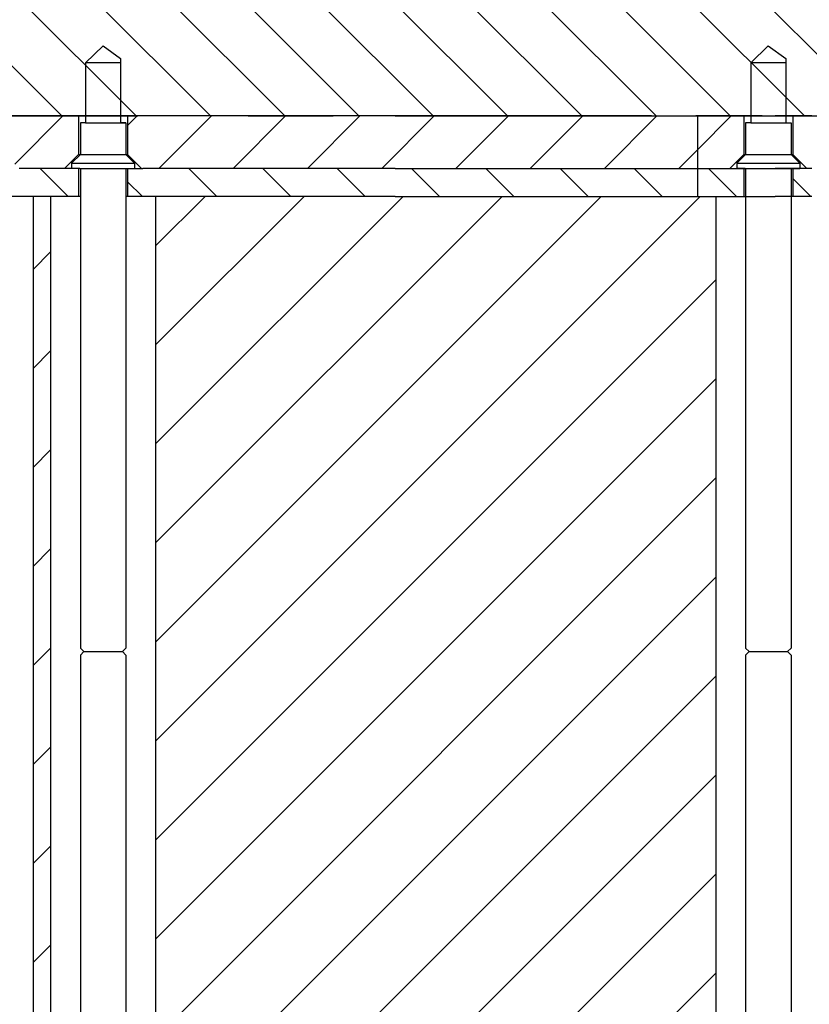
# Model space of a CAD drawing. Extents: x -1763 to 4575, y -3429 to 1051.
# Tile 36 of 193: x 82 to 104, y -2489 to -2461. Entities that reach past the tile are written whole.
import ezdxf

# ---------------------------------------------------------------- set-up
doc = ezdxf.new("R2010")
doc.units = 0
doc.linetypes.add('DASHED', pattern=[15, 7, -8])
doc.layers.get('0').update_dxf_attribs({"linetype": 'CONTINUOUS'})
doc.layers.add('1', color=7, linetype='CONTINUOUS')
pattern_1 = [(315, (0, 400), (1.0606602, 1.0606602), [])]
pattern_2 = [(45, (0, 400), (-1.0606602, 1.0606602), [])]
pattern_3 = [(45, (0, 400), (-1.4142136, 1.4142136), [])]

# ---------------------------------------------------------------- blocks, each defined once
blk = doc.blocks.new('Z-STACK', base_point=(-660.966, -2613.082))
at = {"linetype": 'CONTINUOUS'}
h = blk.add_hatch(dxfattribs=at)
h.set_pattern_fill('USER', color=6, scale=1.5, angle=45, pattern_type=0)
h.set_pattern_definition(pattern_2)
h.paths.add_polyline_path([(83.197, -2464.868), (83.197, -2463.768), (81.097, -2463.768), (81.097, -2464.868), (81.497, -2465.268), (82.797, -2465.268)])
h = blk.add_hatch(dxfattribs=at)
h.set_pattern_fill('USER', color=6, scale=1.5, angle=45, pattern_type=0)
h.set_pattern_definition(pattern_2)
h.paths.add_polyline_path([(84.597, -2464.868), (84.597, -2463.768), (87.66, -2463.768), (88.553, -2463.768), (88.66, -2463.768), (91.98, -2463.768), (92.238, -2463.768), (94.986, -2463.768), (96.897, -2463.768), (98.197, -2463.768), (99.397, -2463.768), (100.882, -2463.768), (100.882, -2465.268), (97.195, -2465.268), (96.945, -2465.268), (95.645, -2465.268), (95.395, -2465.268), (94.986, -2465.268), (92.238, -2465.268), (91.98, -2465.268), (88.553, -2465.268), (87.443, -2465.268), (85.035, -2465.268), (84.997, -2465.268)])
h = blk.add_hatch(dxfattribs=at)
h.set_pattern_fill('USER', color=6, scale=1.5, angle=45, pattern_type=0)
h.set_pattern_definition(pattern_2)
h.paths.add_polyline_path([(101.796, -2465.268), (101.796, -2465.268), (102.196, -2464.868), (102.196, -2463.768), (102.196, -2463.768), (100.882, -2463.768), (100.882, -2465.268)])
h = blk.add_hatch(dxfattribs=at)
h.set_pattern_fill('USER', color=3, scale=1.5, angle=315, pattern_type=0)
h.set_pattern_definition(pattern_1)
h.paths.add_polyline_path([(81.497, -2465.268), (81.097, -2465.268), (81.097, -2466.068), (81.897, -2466.068), (82.397, -2466.068), (83.197, -2466.068), (83.197, -2465.268), (82.997, -2465.268), (82.797, -2465.268)])
h = blk.add_hatch(dxfattribs=at)
h.set_pattern_fill('USER', color=3, scale=1.5, angle=315, pattern_type=0)
h.set_pattern_definition(pattern_1)
h.paths.add_polyline_path([(84.785, -2465.268), (84.797, -2465.268), (84.943, -2465.268), (84.997, -2465.268), (85.035, -2465.268), (87.443, -2465.268), (88.553, -2465.268), (91.98, -2465.268), (92.238, -2465.268), (94.986, -2465.268), (95.395, -2465.268), (95.645, -2465.268), (96.945, -2465.268), (97.195, -2465.268), (100.882, -2465.268), (100.882, -2466.068), (99.66, -2466.068), (99.249, -2466.068), (98.112, -2466.068), (96.249, -2466.068), (95.749, -2466.068), (94.986, -2466.068), (94.523, -2466.068), (92.886, -2466.068), (92.256, -2466.068), (92.238, -2466.068), (91.98, -2466.068), (91.749, -2466.068), (90.516, -2466.068), (89.886, -2466.068), (89.386, -2466.068), (88.837, -2466.068), (88.553, -2466.068), (88.249, -2466.068), (87.443, -2466.068), (86.936, -2466.068), (86.386, -2466.068), (85.397, -2466.068), (84.943, -2466.068), (84.597, -2466.068), (84.597, -2465.268)])
h = blk.add_hatch(dxfattribs=at)
h.set_pattern_fill('USER', color=3, scale=1.5, angle=315, pattern_type=0)
h.set_pattern_definition(pattern_1)
h.paths.add_polyline_path([(102.196, -2465.268), (102.196, -2465.268), (102.196, -2466.068), (102.196, -2466.068), (101.396, -2466.068), (101.396, -2466.068), (100.882, -2466.068), (100.882, -2465.268), (101.796, -2465.268), (101.796, -2465.268)])
h = blk.add_hatch(dxfattribs=at)
h.set_pattern_fill('USER', color=3, scale=1.5, angle=315, pattern_type=0)
h.set_pattern_definition(pattern_1)
h.paths.add_polyline_path([(105.696, -2465.268), (105.696, -2466.068), (105.696, -2466.068), (104.896, -2466.068), (104.896, -2466.068), (104.492, -2466.068), (104.396, -2466.068), (104.304, -2466.068), (104.138, -2466.068), (103.992, -2466.068), (103.88, -2466.068), (103.596, -2466.068), (103.596, -2465.268), (103.88, -2465.268), (103.992, -2465.268), (103.996, -2465.268), (104.138, -2465.268), (104.304, -2465.268), (104.492, -2465.268), (105.152, -2465.268), (105.296, -2465.268), (105.296, -2465.268), (105.402, -2465.268), (105.696, -2465.268)])
h = blk.add_hatch(dxfattribs=at)
h.set_pattern_fill('USER', color=1, scale=2, angle=45, pattern_type=0)
h.set_pattern_definition(pattern_3)
h.paths.add_polyline_path([(81.897, -2511.968), (82.397, -2511.968), (82.397, -2466.068), (81.897, -2466.068)])
at = {"layer": '1', "linetype": 'CONTINUOUS'}
h = blk.add_hatch(dxfattribs=at)
h.set_pattern_fill('USER', color=2, scale=1.5, angle=315, pattern_type=0)
h.set_pattern_definition(pattern_1)
edge = h.paths.add_edge_path()
edge.add_line((111.497, -2460.268), (115.997, -2460.268))
edge.add_line((115.997, -2460.268), (120.397, -2460.268))
edge.add_line((120.397, -2460.268), (121.797, -2460.268))
edge.add_line((121.797, -2460.268), (121.806, -2460.268))
edge.add_line((121.806, -2460.268), (121.806, -2462.368))
edge.add_spline(control_points=[(121.806, -2462.368), (121.572, -2462.601), (121.103, -2463.068), (120.635, -2463.535), (120.402, -2463.768)], knot_values=[0, 0, 0, 0, 0.991593, 1.983187, 1.983187, 1.983187, 1.983187], degree=3, periodic=0)
edge.add_line((120.402, -2463.768), (120.397, -2463.768))
edge.add_line((120.397, -2463.768), (118.442, -2463.768))
edge.add_line((118.442, -2463.768), (117.442, -2463.768))
edge.add_line((117.442, -2463.768), (117.393, -2463.768))
edge.add_line((117.393, -2463.768), (114.968, -2463.768))
edge.add_line((114.968, -2463.768), (114.846, -2463.768))
edge.add_line((114.846, -2463.768), (114.096, -2463.768))
edge.add_line((114.096, -2463.768), (114.096, -2463.768))
edge.add_line((114.096, -2463.768), (114.076, -2463.768))
edge.add_line((114.076, -2463.768), (112.696, -2463.768))
edge.add_line((112.696, -2463.768), (112.635, -2463.768))
edge.add_line((112.635, -2463.768), (111.817, -2463.768))
edge.add_line((111.817, -2463.768), (111.635, -2463.768))
edge.add_line((111.635, -2463.768), (111.221, -2463.768))
edge.add_line((111.221, -2463.768), (110.596, -2463.768))
edge.add_line((110.596, -2463.768), (110.596, -2463.768))
edge.add_line((110.596, -2463.768), (110.576, -2463.768))
edge.add_line((110.576, -2463.768), (110.221, -2463.768))
edge.add_line((110.221, -2463.768), (109.196, -2463.768))
edge.add_line((109.196, -2463.768), (107.758, -2463.768))
edge.add_line((107.758, -2463.768), (107.096, -2463.768))
edge.add_line((107.096, -2463.768), (107.096, -2463.768))
edge.add_line((107.096, -2463.768), (107.076, -2463.768))
edge.add_line((107.076, -2463.768), (106.758, -2463.768))
edge.add_line((106.758, -2463.768), (105.696, -2463.768))
edge.add_line((105.696, -2463.768), (104.294, -2463.768))
edge.add_line((104.294, -2463.768), (103.596, -2463.768))
edge.add_line((103.596, -2463.768), (103.596, -2463.768))
edge.add_line((103.596, -2463.768), (103.576, -2463.768))
edge.add_line((103.576, -2463.768), (103.294, -2463.768))
edge.add_line((103.294, -2463.768), (102.721, -2463.768))
edge.add_line((102.721, -2463.768), (102.196, -2463.768))
edge.add_line((102.196, -2463.768), (101.58, -2463.768))
edge.add_line((101.58, -2463.768), (101.508, -2463.768))
edge.add_line((101.508, -2463.768), (101.387, -2463.768))
edge.add_line((101.387, -2463.768), (101.326, -2463.768))
edge.add_line((101.326, -2463.768), (101.08, -2463.768))
edge.add_line((101.08, -2463.768), (100.826, -2463.768))
edge.add_line((100.826, -2463.768), (100.643, -2463.768))
edge.add_line((100.643, -2463.768), (99.564, -2463.768))
edge.add_line((99.564, -2463.768), (99.397, -2463.768))
edge.add_line((99.397, -2463.768), (98.432, -2463.768))
edge.add_line((98.432, -2463.768), (98.197, -2463.768))
edge.add_line((98.197, -2463.768), (97.432, -2463.768))
edge.add_line((97.432, -2463.768), (96.397, -2463.768))
edge.add_line((96.397, -2463.768), (91.215, -2463.768))
edge.add_line((91.215, -2463.768), (90.468, -2463.768))
edge.add_line((90.468, -2463.768), (90.215, -2463.768))
edge.add_line((90.215, -2463.768), (89.005, -2463.768))
edge.add_line((89.005, -2463.768), (88.041, -2463.768))
edge.add_line((88.041, -2463.768), (87.92, -2463.768))
edge.add_line((87.92, -2463.768), (87.205, -2463.768))
edge.add_line((87.205, -2463.768), (86.802, -2463.768))
edge.add_line((86.802, -2463.768), (86.136, -2463.768))
edge.add_line((86.136, -2463.768), (85.793, -2463.768))
edge.add_line((85.793, -2463.768), (85.002, -2463.768))
edge.add_line((85.002, -2463.768), (84.892, -2463.768))
edge.add_line((84.892, -2463.768), (84.736, -2463.768))
edge.add_line((84.736, -2463.768), (84.599, -2463.768))
edge.add_line((84.599, -2463.768), (84.597, -2463.768))
edge.add_line((84.597, -2463.768), (84.576, -2463.768))
edge.add_line((84.576, -2463.768), (84.397, -2463.768))
edge.add_line((84.397, -2463.768), (83.993, -2463.768))
edge.add_line((83.993, -2463.768), (83.986, -2463.768))
edge.add_line((83.986, -2463.768), (83.696, -2463.768))
edge.add_line((83.696, -2463.768), (83.406, -2463.768))
edge.add_line((83.406, -2463.768), (83.397, -2463.768))
edge.add_line((83.397, -2463.768), (83.197, -2463.768))
edge.add_line((83.197, -2463.768), (82.931, -2463.768))
edge.add_line((82.931, -2463.768), (82.799, -2463.768))
edge.add_line((82.799, -2463.768), (82.586, -2463.768))
edge.add_line((82.586, -2463.768), (82.488, -2463.768))
edge.add_line((82.488, -2463.768), (82.397, -2463.768))
edge.add_line((82.397, -2463.768), (82.046, -2463.768))
edge.add_line((82.046, -2463.768), (81.896, -2463.768))
edge.add_line((81.896, -2463.768), (81.836, -2463.768))
edge.add_line((81.836, -2463.768), (81.6, -2463.768))
edge.add_line((81.6, -2463.768), (81.531, -2463.768))
edge.add_line((81.531, -2463.768), (81.255, -2463.768))
edge.add_line((81.255, -2463.768), (81.097, -2463.768))
edge.add_line((81.097, -2463.768), (81.076, -2463.768))
edge.add_line((81.076, -2463.768), (80.888, -2463.768))
edge.add_line((80.888, -2463.768), (80.688, -2463.768))
edge.add_line((80.688, -2463.768), (80.597, -2463.768))
edge.add_line((80.597, -2463.768), (80.501, -2463.768))
edge.add_line((80.501, -2463.768), (80.436, -2463.768))
edge.add_line((80.436, -2463.768), (80.397, -2463.768))
edge.add_line((80.397, -2463.768), (80.246, -2463.768))
edge.add_line((80.246, -2463.768), (79.8, -2463.768))
edge.add_line((79.8, -2463.768), (79.773, -2463.768))
edge.add_line((79.773, -2463.768), (79.697, -2463.768))
edge.add_line((79.697, -2463.768), (79.636, -2463.768))
edge.add_line((79.636, -2463.768), (79.503, -2463.768))
edge.add_line((79.503, -2463.768), (79.488, -2463.768))
edge.add_line((79.488, -2463.768), (79.272, -2463.768))
edge.add_line((79.272, -2463.768), (79.094, -2463.768))
edge.add_line((79.094, -2463.768), (79.064, -2463.768))
edge.add_line((79.064, -2463.768), (78.931, -2463.768))
edge.add_line((78.931, -2463.768), (78.846, -2463.768))
edge.add_line((78.846, -2463.768), (78.701, -2463.768))
edge.add_line((78.701, -2463.768), (78.679, -2463.768))
edge.add_line((78.679, -2463.768), (78.597, -2463.768))
edge.add_line((78.597, -2463.768), (78.513, -2463.768))
edge.add_line((78.513, -2463.768), (78.236, -2463.768))
edge.add_line((78.236, -2463.768), (77.973, -2463.768))
edge.add_line((77.973, -2463.768), (77.872, -2463.768))
edge.add_line((77.872, -2463.768), (77.704, -2463.768))
edge.add_line((77.704, -2463.768), (77.703, -2463.768))
edge.add_line((77.703, -2463.768), (77.5, -2463.768))
edge.add_line((77.5, -2463.768), (77.446, -2463.768))
edge.add_line((77.446, -2463.768), (77.397, -2463.768))
edge.add_line((77.397, -2463.768), (77.294, -2463.768))
edge.add_line((77.294, -2463.768), (77.264, -2463.768))
edge.add_line((77.264, -2463.768), (77.219, -2463.768))
edge.add_line((77.219, -2463.768), (77.055, -2463.768))
edge.add_line((77.055, -2463.768), (76.904, -2463.768))
edge.add_line((76.904, -2463.768), (76.713, -2463.768))
edge.add_line((76.713, -2463.768), (76.526, -2463.768))
edge.add_line((76.526, -2463.768), (76.304, -2463.768))
edge.add_line((76.304, -2463.768), (76.296, -2463.768))
edge.add_line((76.296, -2463.768), (76.256, -2463.768))
edge.add_line((76.256, -2463.768), (75.982, -2463.768))
edge.add_line((75.982, -2463.768), (75.897, -2463.768))
edge.add_line((75.897, -2463.768), (75.772, -2463.768))
edge.add_line((75.772, -2463.768), (75.7, -2463.768))
edge.add_line((75.7, -2463.768), (75.655, -2463.768))
edge.add_line((75.655, -2463.768), (75.617, -2463.768))
edge.add_line((75.617, -2463.768), (75.419, -2463.768))
edge.add_line((75.419, -2463.768), (75.343, -2463.768))
edge.add_line((75.343, -2463.768), (75.227, -2463.768))
edge.add_line((75.227, -2463.768), (75.104, -2463.768))
edge.add_line((75.104, -2463.768), (74.896, -2463.768))
edge.add_line((74.896, -2463.768), (74.856, -2463.768))
edge.add_line((74.856, -2463.768), (74.838, -2463.768))
edge.add_line((74.838, -2463.768), (74.745, -2463.768))
edge.add_line((74.745, -2463.768), (74.726, -2463.768))
edge.add_line((74.726, -2463.768), (74.438, -2463.768))
edge.add_line((74.438, -2463.768), (74.372, -2463.768))
edge.add_line((74.372, -2463.768), (74.195, -2463.768))
edge.add_line((74.195, -2463.768), (74.182, -2463.768))
edge.add_line((74.182, -2463.768), (73.992, -2463.768))
edge.add_line((73.992, -2463.768), (73.94, -2463.768))
edge.add_line((73.94, -2463.768), (73.856, -2463.768))
edge.add_line((73.856, -2463.768), (73.817, -2463.768))
edge.add_line((73.817, -2463.768), (73.688, -2463.768))
edge.add_line((73.688, -2463.768), (73.543, -2463.768))
edge.add_line((73.543, -2463.768), (73.468, -2463.768))
edge.add_line((73.468, -2463.768), (73.438, -2463.768))
edge.add_line((73.438, -2463.768), (73.427, -2463.768))
edge.add_line((73.427, -2463.768), (73.226, -2463.768))
edge.add_line((73.226, -2463.768), (73.038, -2463.768))
edge.add_line((73.038, -2463.768), (72.945, -2463.768))
edge.add_line((72.945, -2463.768), (72.807, -2463.768))
edge.add_line((72.807, -2463.768), (72.797, -2463.768))
edge.add_line((72.797, -2463.768), (72.795, -2463.768))
edge.add_line((72.795, -2463.768), (72.62, -2463.768))
edge.add_line((72.62, -2463.768), (72.585, -2463.768))
edge.add_line((72.585, -2463.768), (72.164, -2463.768))
edge.add_line((72.164, -2463.768), (72.14, -2463.768))
edge.add_line((72.14, -2463.768), (72.096, -2463.768))
edge.add_line((72.096, -2463.768), (72.093, -2463.768))
edge.add_line((72.093, -2463.768), (72.088, -2463.768))
edge.add_line((72.088, -2463.768), (72.061, -2463.768))
edge.add_line((72.061, -2463.768), (72.056, -2463.768))
edge.add_line((72.056, -2463.768), (71.898, -2463.768))
edge.add_line((71.898, -2463.768), (71.826, -2463.768))
edge.add_line((71.826, -2463.768), (71.668, -2463.768))
edge.add_line((71.668, -2463.768), (71.397, -2463.768))
edge.add_line((71.397, -2463.768), (71.397, -2463.768))
edge.add_line((71.397, -2463.768), (71.397, -2460.268))
edge.add_line((71.397, -2460.268), (72.397, -2460.268))
edge.add_line((72.397, -2460.268), (92.577, -2460.268))
edge.add_line((92.577, -2460.268), (97.397, -2460.268))
edge.add_line((97.397, -2460.268), (103.615, -2460.268))
edge.add_line((103.615, -2460.268), (109.804, -2460.268))
edge.add_line((109.804, -2460.268), (111.497, -2460.268))
h = blk.add_hatch(dxfattribs=at)
h.set_pattern_fill('USER', color=1, scale=2, angle=45, pattern_type=0)
h.set_pattern_definition(pattern_3)
h.paths.add_polyline_path([(96.249, -2466.068), (95.749, -2466.068), (94.986, -2466.068), (94.523, -2466.068), (92.886, -2466.068), (92.256, -2466.068), (92.238, -2466.068), (91.98, -2466.068), (91.749, -2466.068), (90.516, -2466.068), (89.886, -2466.068), (89.386, -2466.068), (88.837, -2466.068), (88.553, -2466.068), (88.249, -2466.068), (87.443, -2466.068), (86.936, -2466.068), (86.386, -2466.068), (85.397, -2466.068), (85.397, -2511.968), (86.386, -2511.968), (86.936, -2511.968), (88.249, -2511.968), (88.837, -2511.968), (89.386, -2511.968), (89.886, -2511.968), (90.516, -2511.968), (91.749, -2511.968), (92.256, -2511.968), (92.886, -2511.968), (94.523, -2511.968), (95.749, -2511.968), (96.249, -2511.968), (98.112, -2511.968), (99.249, -2511.968), (99.66, -2511.968), (101.396, -2511.968), (101.396, -2511.968), (101.396, -2466.068), (101.396, -2466.068), (99.66, -2466.068), (99.249, -2466.068), (98.112, -2466.068)])
at = {"color": 2, "linetype": 'CONTINUOUS'}
for p, q in [((83.397, -2462.249), (83.897, -2461.768)), ((83.897, -2461.768), (84.397, -2462.128)), ((102.396, -2462.249), (102.896, -2461.768)), ((102.896, -2461.768), (103.396, -2462.128)), ((83.397, -2462.249), (83.397, -2463.768)), ((84.397, -2462.128), (84.397, -2462.249)), ((84.397, -2462.249), (84.397, -2463.768)), ((102.396, -2462.249), (102.396, -2463.768)), ((103.396, -2462.128), (103.396, -2462.249)), ((103.396, -2462.249), (103.396, -2463.768)), ((81.255, -2463.768), (81.531, -2463.768)), ((81.531, -2463.768), (81.6, -2463.768)), ((81.6, -2463.768), (81.836, -2463.768)), ((81.836, -2463.768), (81.896, -2463.768)), ((81.896, -2463.768), (82.046, -2463.768)), ((82.046, -2463.768), (82.397, -2463.768)), ((82.397, -2463.768), (82.488, -2463.768)), ((82.488, -2463.768), (82.586, -2463.768)), ((82.586, -2463.768), (82.799, -2463.768)), ((82.799, -2463.768), (82.931, -2463.768)), ((82.931, -2463.768), (83.197, -2463.768)), ((83.197, -2463.768), (83.397, -2463.768)), ((83.397, -2463.968), (83.247, -2463.968)), ((83.247, -2463.968), (83.247, -2464.868)), ((83.397, -2463.768), (83.406, -2463.768)), ((83.397, -2463.768), (83.397, -2463.968)), ((83.406, -2463.768), (83.696, -2463.768)), ((83.696, -2463.768), (83.986, -2463.768)), ((83.986, -2463.768), (83.993, -2463.768)), ((83.993, -2463.768), (84.397, -2463.768)), ((84.397, -2463.768), (84.576, -2463.768)), ((84.397, -2463.768), (84.397, -2463.968)), ((84.397, -2463.968), (84.547, -2463.968)), ((84.547, -2463.968), (84.547, -2464.868)), ((84.576, -2463.768), (84.597, -2463.768)), ((84.597, -2463.768), (84.599, -2463.768)), ((84.599, -2463.768), (84.736, -2463.768)), ((84.736, -2463.768), (84.892, -2463.768)), ((85.002, -2463.768), (84.892, -2463.768)), ((85.793, -2463.768), (85.002, -2463.768)), ((86.136, -2463.768), (85.793, -2463.768)), ((86.802, -2463.768), (86.136, -2463.768)), ((87.205, -2463.768), (86.802, -2463.768)), ((87.92, -2463.768), (87.205, -2463.768)), ((88.041, -2463.768), (87.92, -2463.768)), ((88.041, -2463.768), (89.005, -2463.768)), ((89.005, -2463.768), (90.215, -2463.768)), ((90.215, -2463.768), (90.468, -2463.768)), ((91.215, -2463.768), (90.468, -2463.768)), ((96.397, -2463.768), (91.215, -2463.768)), ((97.432, -2463.768), (96.397, -2463.768)), ((98.197, -2463.768), (97.432, -2463.768)), ((98.432, -2463.768), (98.197, -2463.768)), ((99.397, -2463.768), (98.432, -2463.768)), ((99.564, -2463.768), (99.397, -2463.768)), ((99.564, -2463.768), (100.643, -2463.768)), ((100.643, -2463.768), (100.826, -2463.768)), ((101.08, -2463.768), (100.826, -2463.768)), ((101.326, -2463.768), (101.08, -2463.768)), ((101.387, -2463.768), (101.326, -2463.768)), ((101.508, -2463.768), (101.387, -2463.768)), ((101.58, -2463.768), (101.508, -2463.768)), ((102.196, -2463.768), (101.58, -2463.768)), ((102.721, -2463.768), (102.196, -2463.768)), ((102.246, -2463.968), (102.246, -2464.868)), ((102.396, -2463.968), (102.246, -2463.968)), ((102.396, -2463.768), (102.396, -2463.968)), ((102.721, -2463.768), (103.294, -2463.768)), ((103.294, -2463.768), (103.576, -2463.768)), ((103.396, -2463.768), (103.396, -2463.968)), ((103.396, -2463.968), (103.546, -2463.968)), ((103.546, -2463.968), (103.546, -2464.868)), ((103.576, -2463.768), (103.596, -2463.768)), ((103.596, -2463.768), (104.294, -2463.768)), ((82.997, -2465.118), (83.247, -2464.868)), ((84.797, -2465.118), (84.547, -2464.868)), ((101.996, -2465.118), (102.246, -2464.868)), ((103.796, -2465.118), (103.546, -2464.868)), ((82.997, -2465.118), (82.997, -2465.268)), ((84.797, -2465.118), (84.797, -2465.268)), ((101.996, -2465.118), (101.996, -2465.268)), ((103.796, -2465.118), (103.796, -2465.268)), ((83.197, -2465.268), (82.997, -2465.268)), ((83.235, -2465.268), (83.197, -2465.268)), ((83.235, -2465.268), (83.247, -2465.268)), ((83.247, -2465.268), (83.247, -2478.968)), ((84.547, -2465.268), (84.597, -2465.268)), ((84.547, -2465.268), (84.547, -2478.968)), ((84.597, -2465.268), (84.785, -2465.268)), ((102.196, -2465.268), (101.996, -2465.268)), ((102.235, -2465.268), (102.196, -2465.268)), ((102.235, -2465.268), (102.246, -2465.268)), ((102.246, -2465.268), (102.246, -2478.968)), ((103.546, -2465.268), (103.546, -2478.968)), ((103.546, -2465.268), (103.596, -2465.268)), ((103.596, -2465.268), (103.785, -2465.268)), ((83.247, -2478.968), (83.347, -2479.068)), ((83.247, -2479.168), (83.347, -2479.068)), ((83.247, -2479.168), (83.247, -2497.468)), ((84.547, -2478.968), (84.447, -2479.068)), ((84.547, -2479.168), (84.447, -2479.068)), ((84.547, -2479.168), (84.547, -2497.468)), ((102.246, -2478.968), (102.346, -2479.068)), ((102.246, -2479.168), (102.346, -2479.068)), ((102.246, -2479.168), (102.246, -2497.468)), ((103.546, -2478.968), (103.446, -2479.068)), ((103.546, -2479.168), (103.446, -2479.068)), ((103.546, -2479.168), (103.546, -2497.468))]:
    blk.add_line(p, q, dxfattribs=at)
at = {"color": 7, "linetype": 'DASHED'}
for p, q in [((83.197, -2463.768), (81.097, -2463.768)), ((81.255, -2463.768), (81.531, -2463.768)), ((81.255, -2463.768), (81.531, -2463.768)), ((81.531, -2463.768), (81.6, -2463.768)), ((81.531, -2463.768), (81.6, -2463.768)), ((81.6, -2463.768), (81.836, -2463.768)), ((81.6, -2463.768), (81.836, -2463.768)), ((81.836, -2463.768), (81.896, -2463.768)), ((81.836, -2463.768), (81.896, -2463.768)), ((81.896, -2463.768), (82.046, -2463.768)), ((81.896, -2463.768), (82.046, -2463.768)), ((82.046, -2463.768), (82.397, -2463.768)), ((82.046, -2463.768), (82.397, -2463.768)), ((82.397, -2463.768), (82.488, -2463.768)), ((82.397, -2463.768), (82.488, -2463.768)), ((82.488, -2463.768), (82.586, -2463.768)), ((82.488, -2463.768), (82.586, -2463.768)), ((82.586, -2463.768), (82.799, -2463.768)), ((82.586, -2463.768), (82.799, -2463.768)), ((82.799, -2463.768), (82.931, -2463.768)), ((82.799, -2463.768), (82.931, -2463.768)), ((82.931, -2463.768), (83.197, -2463.768)), ((82.931, -2463.768), (83.197, -2463.768)), ((83.397, -2463.768), (83.197, -2463.768)), ((83.197, -2463.768), (83.397, -2463.768)), ((83.197, -2463.768), (83.397, -2463.768)), ((83.397, -2463.968), (83.247, -2463.968)), ((83.397, -2463.968), (83.247, -2463.968)), ((83.635, -2463.768), (83.397, -2463.768)), ((83.397, -2463.768), (83.406, -2463.768)), ((83.397, -2463.768), (83.406, -2463.768)), ((83.406, -2463.768), (83.696, -2463.768)), ((83.406, -2463.768), (83.696, -2463.768)), ((84.397, -2463.768), (83.635, -2463.768)), ((83.696, -2463.768), (83.986, -2463.768)), ((83.696, -2463.768), (83.986, -2463.768)), ((83.986, -2463.768), (83.993, -2463.768)), ((83.986, -2463.768), (83.993, -2463.768)), ((83.993, -2463.768), (84.397, -2463.768)), ((83.993, -2463.768), (84.397, -2463.768)), ((84.597, -2463.768), (84.397, -2463.768)), ((84.397, -2463.768), (84.576, -2463.768)), ((84.397, -2463.768), (84.576, -2463.768)), ((84.397, -2463.968), (84.547, -2463.968)), ((84.547, -2463.968), (84.397, -2463.968)), ((84.576, -2463.768), (84.597, -2463.768)), ((84.576, -2463.768), (84.597, -2463.768)), ((87.66, -2463.768), (84.597, -2463.768)), ((84.597, -2463.768), (84.599, -2463.768)), ((84.597, -2463.768), (84.599, -2463.768)), ((84.599, -2463.768), (84.736, -2463.768)), ((84.599, -2463.768), (84.736, -2463.768)), ((84.736, -2463.768), (84.892, -2463.768)), ((84.736, -2463.768), (84.892, -2463.768)), ((85.002, -2463.768), (84.892, -2463.768)), ((85.002, -2463.768), (84.892, -2463.768)), ((85.793, -2463.768), (85.002, -2463.768)), ((85.793, -2463.768), (85.002, -2463.768)), ((86.136, -2463.768), (85.793, -2463.768)), ((86.136, -2463.768), (85.793, -2463.768)), ((86.802, -2463.768), (86.136, -2463.768)), ((86.802, -2463.768), (86.136, -2463.768)), ((87.205, -2463.768), (86.802, -2463.768)), ((87.205, -2463.768), (86.802, -2463.768)), ((87.92, -2463.768), (87.205, -2463.768)), ((87.92, -2463.768), (87.205, -2463.768)), ((88.553, -2463.768), (87.66, -2463.768)), ((88.041, -2463.768), (87.92, -2463.768)), ((88.041, -2463.768), (87.92, -2463.768)), ((88.041, -2463.768), (89.005, -2463.768)), ((88.041, -2463.768), (89.005, -2463.768)), ((88.66, -2463.768), (88.553, -2463.768)), ((91.98, -2463.768), (88.66, -2463.768)), ((89.005, -2463.768), (90.215, -2463.768)), ((89.005, -2463.768), (90.215, -2463.768)), ((90.215, -2463.768), (90.468, -2463.768)), ((90.215, -2463.768), (90.468, -2463.768)), ((91.215, -2463.768), (90.468, -2463.768)), ((91.215, -2463.768), (90.468, -2463.768)), ((96.397, -2463.768), (91.215, -2463.768)), ((96.397, -2463.768), (91.215, -2463.768)), ((92.238, -2463.768), (91.98, -2463.768)), ((92.238, -2463.768), (94.986, -2463.768)), ((94.986, -2463.768), (96.897, -2463.768)), ((97.432, -2463.768), (96.397, -2463.768)), ((97.432, -2463.768), (96.397, -2463.768)), ((96.897, -2463.768), (98.197, -2463.768)), ((98.197, -2463.768), (97.432, -2463.768)), ((98.197, -2463.768), (97.432, -2463.768)), ((98.432, -2463.768), (98.197, -2463.768)), ((99.397, -2463.768), (98.432, -2463.768)), ((99.564, -2463.768), (99.397, -2463.768)), ((99.564, -2463.768), (100.643, -2463.768)), ((100.643, -2463.768), (100.826, -2463.768)), ((101.08, -2463.768), (100.826, -2463.768)), ((101.326, -2463.768), (101.08, -2463.768)), ((101.387, -2463.768), (101.326, -2463.768)), ((101.508, -2463.768), (101.387, -2463.768)), ((101.58, -2463.768), (101.508, -2463.768)), ((102.196, -2463.768), (101.58, -2463.768)), ((102.721, -2463.768), (102.196, -2463.768)), ((102.721, -2463.768), (103.294, -2463.768)), ((103.294, -2463.768), (103.576, -2463.768)), ((103.576, -2463.768), (103.596, -2463.768)), ((103.596, -2463.768), (104.294, -2463.768)), ((103.596, -2463.768), (103.596, -2463.768)), ((81.897, -2466.068), (81.097, -2466.068)), ((82.397, -2466.068), (81.897, -2466.068)), ((83.197, -2466.068), (82.397, -2466.068)), ((83.247, -2466.068), (83.197, -2466.068)), ((84.597, -2466.068), (84.547, -2466.068)), ((84.943, -2466.068), (84.597, -2466.068)), ((85.397, -2466.068), (84.943, -2466.068)), ((86.386, -2466.068), (85.397, -2466.068)), ((86.936, -2466.068), (86.386, -2466.068)), ((87.443, -2466.068), (86.936, -2466.068)), ((88.249, -2466.068), (87.443, -2466.068)), ((88.553, -2466.068), (88.249, -2466.068)), ((88.837, -2466.068), (88.553, -2466.068)), ((89.386, -2466.068), (88.837, -2466.068)), ((89.886, -2466.068), (89.386, -2466.068)), ((90.516, -2466.068), (89.886, -2466.068)), ((91.749, -2466.068), (90.516, -2466.068)), ((91.98, -2466.068), (91.749, -2466.068)), ((92.238, -2466.068), (91.98, -2466.068)), ((92.238, -2466.068), (92.256, -2466.068)), ((92.256, -2466.068), (92.886, -2466.068)), ((92.886, -2466.068), (94.523, -2466.068)), ((94.523, -2466.068), (94.986, -2466.068)), ((94.986, -2466.068), (95.749, -2466.068)), ((95.749, -2466.068), (96.249, -2466.068)), ((96.249, -2466.068), (98.112, -2466.068)), ((98.112, -2466.068), (99.249, -2466.068)), ((99.249, -2466.068), (99.66, -2466.068)), ((99.66, -2466.068), (101.396, -2466.068)), ((101.396, -2466.068), (101.396, -2466.068)), ((101.396, -2466.068), (102.196, -2466.068)), ((102.196, -2466.068), (102.196, -2466.068)), ((102.196, -2466.068), (103.022, -2466.068)), ((103.022, -2466.068), (103.091, -2466.068)), ((103.259, -2466.068), (103.091, -2466.068)), ((103.591, -2466.068), (103.259, -2466.068)), ((103.596, -2466.068), (103.591, -2466.068)), ((103.88, -2466.068), (103.596, -2466.068)), ((103.992, -2466.068), (103.88, -2466.068)), ((104.138, -2466.068), (103.992, -2466.068))]:
    blk.add_line(p, q, dxfattribs=at)
at = {"color": 6, "linetype": 'CONTINUOUS'}
for p, q in [((83.197, -2463.768), (81.097, -2463.768)), ((83.197, -2463.768), (83.197, -2464.868)), ((87.66, -2463.768), (84.597, -2463.768)), ((84.597, -2463.768), (84.597, -2464.868)), ((88.553, -2463.768), (87.66, -2463.768)), ((88.66, -2463.768), (88.553, -2463.768)), ((91.98, -2463.768), (88.66, -2463.768)), ((92.238, -2463.768), (91.98, -2463.768)), ((92.238, -2463.768), (94.986, -2463.768)), ((94.986, -2463.768), (96.897, -2463.768)), ((96.897, -2463.768), (98.197, -2463.768)), ((98.197, -2463.768), (99.397, -2463.768)), ((99.397, -2463.768), (100.882, -2463.768)), ((100.882, -2465.268), (100.882, -2463.768)), ((100.882, -2463.768), (102.196, -2463.768)), ((102.196, -2463.768), (102.196, -2464.868)), ((102.196, -2463.768), (102.196, -2463.768)), ((103.596, -2463.768), (103.596, -2464.868)), ((103.88, -2463.768), (103.596, -2463.768)), ((103.992, -2463.768), (103.88, -2463.768)), ((104.138, -2463.768), (103.992, -2463.768)), ((82.797, -2465.268), (83.197, -2464.868)), ((83.197, -2464.868), (83.227, -2464.868)), ((83.227, -2464.868), (83.236, -2464.868)), ((83.236, -2464.868), (83.247, -2464.868)), ((84.547, -2464.868), (84.564, -2464.868)), ((84.564, -2464.868), (84.566, -2464.868)), ((84.566, -2464.868), (84.597, -2464.868)), ((84.997, -2465.268), (84.597, -2464.868)), ((101.796, -2465.268), (102.196, -2464.868)), ((102.196, -2464.868), (102.196, -2464.868)), ((102.196, -2464.868), (102.557, -2464.868)), ((102.557, -2464.868), (102.841, -2464.868)), ((102.841, -2464.868), (102.882, -2464.868)), ((102.882, -2464.868), (102.925, -2464.868)), ((102.925, -2464.868), (102.935, -2464.868)), ((102.935, -2464.868), (102.936, -2464.868)), ((102.936, -2464.868), (102.989, -2464.868)), ((102.989, -2464.868), (103.031, -2464.868)), ((103.031, -2464.868), (103.299, -2464.868)), ((103.299, -2464.868), (103.426, -2464.868)), ((103.426, -2464.868), (103.519, -2464.868)), ((103.519, -2464.868), (103.596, -2464.868)), ((103.996, -2465.268), (103.596, -2464.868)), ((82.797, -2465.268), (81.497, -2465.268)), ((84.997, -2465.268), (85.035, -2465.268)), ((87.443, -2465.268), (85.035, -2465.268)), ((88.553, -2465.268), (87.443, -2465.268)), ((91.98, -2465.268), (88.553, -2465.268)), ((92.238, -2465.268), (91.98, -2465.268)), ((92.238, -2465.268), (94.986, -2465.268)), ((94.986, -2465.268), (95.395, -2465.268)), ((95.395, -2465.268), (95.645, -2465.268)), ((95.645, -2465.268), (96.945, -2465.268)), ((96.945, -2465.268), (97.195, -2465.268)), ((97.195, -2465.268), (100.882, -2465.268)), ((100.882, -2465.268), (101.796, -2465.268)), ((101.796, -2465.268), (101.796, -2465.268)), ((104.138, -2465.268), (103.996, -2465.268))]:
    blk.add_line(p, q, dxfattribs=at)
at = {"color": 6, "linetype": 'DASHED'}
for p, q in [((83.397, -2463.768), (83.197, -2463.768)), ((83.635, -2463.768), (83.397, -2463.768)), ((84.397, -2463.768), (83.635, -2463.768)), ((84.597, -2463.768), (84.397, -2463.768)), ((102.196, -2463.768), (103.022, -2463.768)), ((103.022, -2463.768), (103.091, -2463.768)), ((103.591, -2463.768), (103.091, -2463.768)), ((103.596, -2463.768), (103.591, -2463.768)), ((82.997, -2465.268), (82.797, -2465.268)), ((83.197, -2465.268), (82.997, -2465.268)), ((83.235, -2465.268), (83.197, -2465.268)), ((83.235, -2465.268), (83.247, -2465.268)), ((84.547, -2465.268), (84.597, -2465.268)), ((84.597, -2465.268), (84.785, -2465.268)), ((84.785, -2465.268), (84.797, -2465.268)), ((84.797, -2465.268), (84.943, -2465.268)), ((84.943, -2465.268), (84.997, -2465.268)), ((101.796, -2465.268), (102.196, -2465.268)), ((102.196, -2465.268), (102.196, -2465.268)), ((102.196, -2465.268), (103.022, -2465.268)), ((103.022, -2465.268), (103.091, -2465.268)), ((103.591, -2465.268), (103.091, -2465.268)), ((103.596, -2465.268), (103.591, -2465.268)), ((103.88, -2465.268), (103.596, -2465.268)), ((103.992, -2465.268), (103.88, -2465.268)), ((103.996, -2465.268), (103.992, -2465.268))]:
    blk.add_line(p, q, dxfattribs=at)
at = {"color": 2, "linetype": 'DASHED'}
for p, q in [((103.596, -2463.768), (103.596, -2463.768)), ((84.785, -2465.268), (84.797, -2465.268)), ((103.785, -2465.268), (103.796, -2465.268))]:
    blk.add_line(p, q, dxfattribs=at)
at = {"color": 3, "linetype": 'DASHED'}
for p, q in [((82.797, -2465.268), (81.497, -2465.268)), ((83.235, -2465.268), (83.197, -2465.268)), ((83.235, -2465.268), (83.247, -2465.268)), ((84.547, -2465.268), (84.597, -2465.268)), ((84.997, -2465.268), (85.035, -2465.268)), ((87.443, -2465.268), (85.035, -2465.268)), ((88.553, -2465.268), (87.443, -2465.268)), ((91.98, -2465.268), (88.553, -2465.268)), ((92.238, -2465.268), (91.98, -2465.268)), ((92.238, -2465.268), (94.986, -2465.268)), ((94.986, -2465.268), (95.395, -2465.268)), ((95.395, -2465.268), (95.645, -2465.268)), ((95.645, -2465.268), (96.945, -2465.268)), ((96.945, -2465.268), (97.195, -2465.268)), ((97.195, -2465.268), (100.882, -2465.268)), ((100.882, -2465.268), (101.796, -2465.268)), ((101.796, -2465.268), (101.796, -2465.268)), ((104.138, -2465.268), (103.996, -2465.268))]:
    blk.add_line(p, q, dxfattribs=at)
at = {"color": 3, "linetype": 'CONTINUOUS'}
for p, q in [((82.997, -2465.268), (82.797, -2465.268)), ((83.197, -2465.268), (82.997, -2465.268)), ((83.197, -2465.268), (83.197, -2466.068)), ((84.597, -2465.268), (84.597, -2466.068)), ((84.597, -2465.268), (84.785, -2465.268)), ((84.785, -2465.268), (84.797, -2465.268)), ((84.797, -2465.268), (84.943, -2465.268)), ((84.943, -2465.268), (84.997, -2465.268)), ((100.882, -2466.068), (100.882, -2465.268)), ((101.796, -2465.268), (102.196, -2465.268)), ((102.196, -2465.268), (102.196, -2465.268)), ((102.196, -2465.268), (102.196, -2466.068)), ((102.196, -2465.268), (103.022, -2465.268)), ((103.022, -2465.268), (103.091, -2465.268)), ((103.591, -2465.268), (103.091, -2465.268)), ((103.596, -2465.268), (103.591, -2465.268)), ((103.596, -2465.268), (103.596, -2466.068)), ((103.88, -2465.268), (103.596, -2465.268)), ((103.992, -2465.268), (103.88, -2465.268)), ((103.996, -2465.268), (103.992, -2465.268)), ((81.897, -2466.068), (81.097, -2466.068)), ((82.397, -2466.068), (81.897, -2466.068)), ((83.197, -2466.068), (82.397, -2466.068)), ((83.247, -2466.068), (83.197, -2466.068)), ((84.597, -2466.068), (84.547, -2466.068)), ((84.943, -2466.068), (84.597, -2466.068)), ((85.397, -2466.068), (84.943, -2466.068)), ((86.386, -2466.068), (85.397, -2466.068)), ((86.936, -2466.068), (86.386, -2466.068)), ((87.443, -2466.068), (86.936, -2466.068)), ((88.249, -2466.068), (87.443, -2466.068)), ((88.553, -2466.068), (88.249, -2466.068)), ((88.837, -2466.068), (88.553, -2466.068)), ((89.386, -2466.068), (88.837, -2466.068)), ((89.886, -2466.068), (89.386, -2466.068)), ((90.516, -2466.068), (89.886, -2466.068)), ((91.749, -2466.068), (90.516, -2466.068)), ((91.98, -2466.068), (91.749, -2466.068)), ((92.238, -2466.068), (91.98, -2466.068)), ((92.238, -2466.068), (92.256, -2466.068)), ((92.256, -2466.068), (92.886, -2466.068)), ((92.886, -2466.068), (94.523, -2466.068)), ((94.523, -2466.068), (94.986, -2466.068)), ((94.986, -2466.068), (95.749, -2466.068)), ((95.749, -2466.068), (96.249, -2466.068)), ((96.249, -2466.068), (98.112, -2466.068)), ((98.112, -2466.068), (99.249, -2466.068)), ((99.249, -2466.068), (99.66, -2466.068)), ((99.66, -2466.068), (100.882, -2466.068)), ((100.882, -2466.068), (101.396, -2466.068)), ((101.396, -2466.068), (101.396, -2466.068)), ((101.396, -2466.068), (102.196, -2466.068)), ((102.196, -2466.068), (102.196, -2466.068)), ((102.196, -2466.068), (103.022, -2466.068)), ((103.022, -2466.068), (103.091, -2466.068)), ((103.259, -2466.068), (103.091, -2466.068)), ((103.591, -2466.068), (103.259, -2466.068)), ((103.596, -2466.068), (103.591, -2466.068)), ((103.88, -2466.068), (103.596, -2466.068)), ((103.992, -2466.068), (103.88, -2466.068)), ((104.138, -2466.068), (103.992, -2466.068))]:
    blk.add_line(p, q, dxfattribs=at)
at = {"color": 7, "linetype": 'CONTINUOUS'}
for p, q in [((81.897, -2466.068), (81.897, -2511.968)), ((82.397, -2466.068), (82.397, -2511.968)), ((85.397, -2466.068), (85.397, -2511.968)), ((101.396, -2466.068), (101.396, -2511.968))]:
    blk.add_line(p, q, dxfattribs=at)
at = {"layer": '1', "color": 2, "linetype": 'CONTINUOUS'}
for p, q in [((84.397, -2462.249), (83.397, -2462.249)), ((103.396, -2462.249), (102.396, -2462.249)), ((83.397, -2463.968), (84.397, -2463.968)), ((102.396, -2463.968), (103.396, -2463.968)), ((83.247, -2464.868), (84.547, -2464.868)), ((102.246, -2464.868), (103.546, -2464.868)), ((82.997, -2465.118), (84.797, -2465.118)), ((101.996, -2465.118), (103.796, -2465.118)), ((83.247, -2465.268), (84.547, -2465.268)), ((102.246, -2465.268), (103.546, -2465.268)), ((83.347, -2479.068), (84.447, -2479.068)), ((102.346, -2479.068), (103.446, -2479.068))]:
    blk.add_line(p, q, dxfattribs=at)

msp = doc.modelspace()

# ---------------------------------------------------------------- block references
at = {"layer": '1'}
msp.add_blockref('Z-STACK', (-660.966, -2613.082), dxfattribs=at)

doc.saveas('drawing.dxf')
